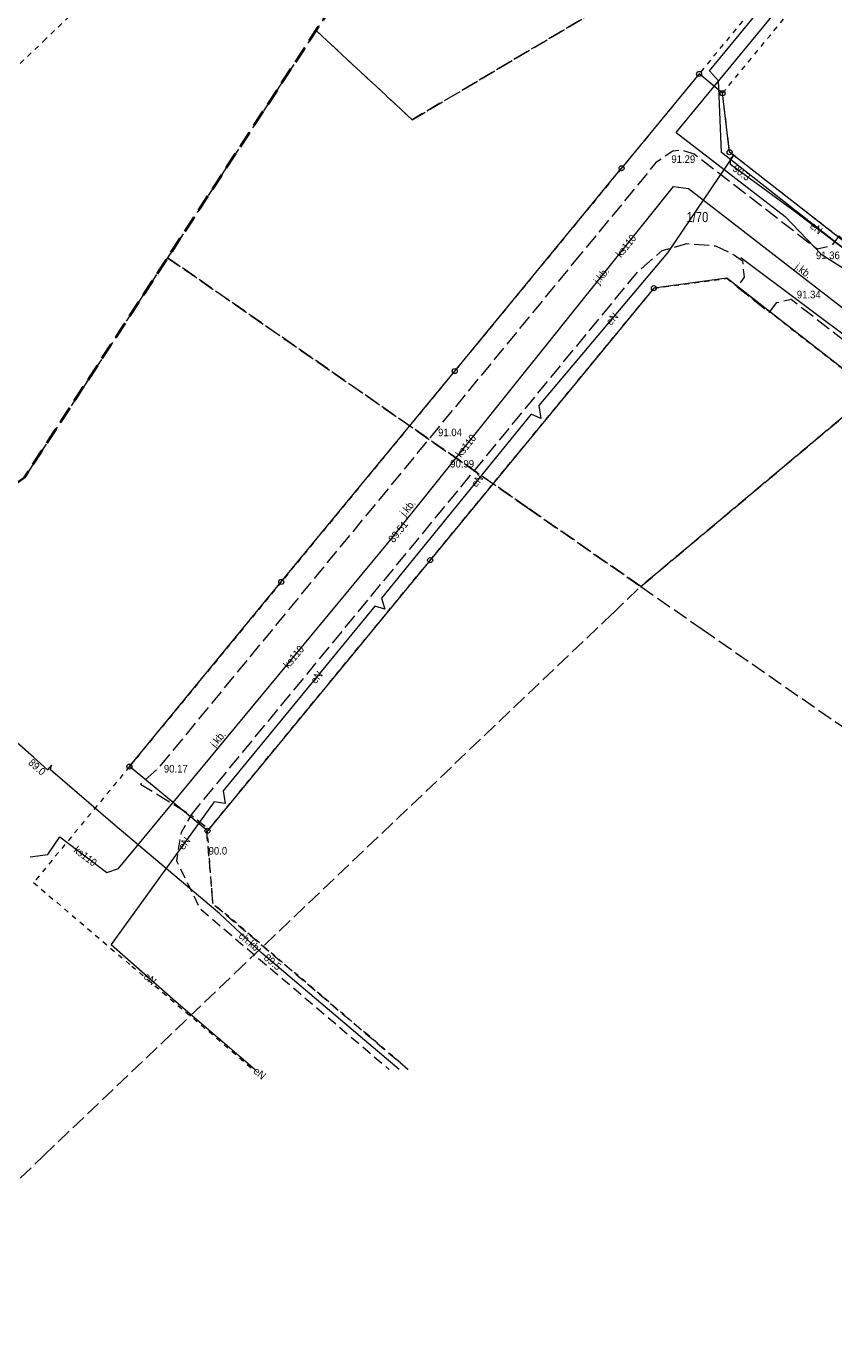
# Model space of a CAD drawing. Header units: metres. Extents: x 6540907 to 6541833, y 5893434 to 5894895.
# Tile 70 of 256: x 6540987 to 6541067, y 5893964 to 5894095. Entities that reach past the tile are written whole.
import ezdxf
from ezdxf.enums import TextEntityAlignment as Align

# ---------------------------------------------------------------- set-up
doc = ezdxf.new("R2010")
doc.units = ezdxf.units.M
doc.header["$MEASUREMENT"] = 0
for name, pattern in [('1.0_0.5', [1.5, 1, -0.5]), ('1.5_0.5', [2, 1.5, -0.5]), ('1.5_1.0', [2.5, 1.5, -1]), ('219-500', [0, 0]), ('egkk-500', [2, 1.5, -0.5]), ('egug-500', [1, 0.5, -0.5])]:
    doc.linetypes.add(name, pattern=pattern)
doc.layers.get('0').update_dxf_attribs({"color": 2, "linetype": 'CONTINUOUS', "lineweight": 5})
for name, color, linetype, lineweight in [('202-punkt graniczny', 251, 'CONTINUOUS', 9), ('203-punkt graniczny', 251, 'CONTINUOUS', 9), ('211-numer działki ewidencyjnej', 156, 'CONTINUOUS', 9), ('216-obręb ewidencyjny', 251, 'CONTINUOUS', 9), ('217-kontur klasyfikacyjny', 251, 'CONTINUOUS', 9), ('218-kontur użytku gruntowego', 251, 'CONTINUOUS', 9), ('219-działka ewidencyjna', 152, 'CONTINUOUS', 18), ('chodnik', 251, 'CONTINUOUS', 9), ('chodnik-Atr17', 251, 'CONTINUOUS', 9), ('jezdnia', 251, 'CONTINUOUS', 9), ('jezdnia-Atr17', 251, 'CONTINUOUS', 9), ('pikieta naturalna', 251, 'CONTINUOUS', 9), ('pikieta naturalna-Atr2', 251, 'CONTINUOUS', 9), ('pikieta sztuczna', 251, 'CONTINUOUS', 9), ('pikieta sztuczna-Atr2', 251, 'CONTINUOUS', 9), ('przewód elektroenergetyczny podziemny', 251, 'CONTINUOUS', 9), ('przewód elektroenergetyczny podziemny-Atr1', 251, 'CONTINUOUS', 9), ('przewód kanalizacyjny', 251, 'CONTINUOUS', 9), ('przewód kanalizacyjny-Atr1', 251, 'CONTINUOUS', 9), ('przewód wodociągowy', 251, 'CONTINUOUS', 9), ('rzędna', 251, 'CONTINUOUS', 9), ('rzędna-Atr2', 251, 'CONTINUOUS', 9)]:
    doc.layers.add(name, color=color, linetype=linetype, lineweight=lineweight)
doc.styles.get("Standard").update_dxf_attribs({"font": 'Arial', "width": 0.75})

# ---------------------------------------------------------------- blocks, each defined once
blk = doc.blocks.new('202')
at = {"color": 0, "linetype": 'Continuous', "lineweight": 0}
blk.add_circle((0, 0), 0.25, dxfattribs=at)
blk = doc.blocks.new('203')
at = {"linetype": 'Continuous', "lineweight": 0}
h = blk.add_hatch(color=0, dxfattribs=at)
edge = h.paths.add_edge_path()
edge.add_arc((0, 0), 0.045, 0, 360)
blk = doc.blocks.new('PW01')
at = {"linetype": 'Continuous', "lineweight": 13}
h = blk.add_hatch(color=0, dxfattribs=at)
edge = h.paths.add_edge_path()
edge.add_arc((0, 0), 0.045, 0, 360)

msp = doc.modelspace()

# ---------------------------------------------------------------- linework, layer by layer
at = {"layer": '216-obręb ewidencyjny', "linetype": '1.5_1.0', "lineweight": 35, "flags": 128}
for points in [[(6540907.06, 5893988), (6540917.97, 5893998.72), (6540919.14, 5894000.04), (6540986.55, 5894049.99), (6541000.71, 5894071.73), (6541018.98, 5894099.71), (6541073.42, 5894137.05), (6541168.23, 5894186.97), (6541196.88, 5894188.55), (6541244.66, 5894165.71), (6541308.83, 5894140.8), (6541372.49, 5894155.85), (6541415.18, 5894143.39), (6541528.91, 5894053.47), (6541669.76, 5893991.01), (6541682.61, 5893968.09)], [(6541682.61, 5893968.09), (6541669.76, 5893991.01), (6541528.91, 5894053.47), (6541415.18, 5894143.39), (6541372.49, 5894155.85), (6541308.83, 5894140.8), (6541244.66, 5894165.71), (6541196.88, 5894188.55), (6541168.23, 5894186.97), (6541073.42, 5894137.05), (6541018.98, 5894099.71), (6541000.71, 5894071.73), (6540986.55, 5894049.99), (6540919.14, 5894000.04), (6540917.97, 5893998.72), (6540907.06, 5893988)]]:
    msp.add_lwpolyline(points, dxfattribs=at)
at = {"layer": '217-kontur klasyfikacyjny', "linetype": 'egkk-500', "lineweight": 18, "flags": 128}
for points in [[(6541024.88, 5894085.37), (6541148.06, 5894158.38)], [(6541148.06, 5894158.38), (6541024.88, 5894085.37)], [(6541047.48, 5894039.21), (6541127.2, 5894106.1)], [(6541127.2, 5894106.1), (6541047.48, 5894039.21)], [(6541018.98, 5894099.71), (6541015.38, 5894094.2)], [(6541015.38, 5894094.2), (6541000.71, 5894071.73)], [(6541015.38, 5894094.2), (6541024.88, 5894085.37)], [(6541024.88, 5894085.37), (6541015.38, 5894094.2)], [(6541000.71, 5894071.73), (6540986.55, 5894049.99)], [(6541036.25, 5894047.03), (6541000.71, 5894071.73)], [(6541000.71, 5894071.73), (6541036.25, 5894047.03)], [(6541047.48, 5894039.21), (6541036.25, 5894047.03)], [(6541036.25, 5894047.03), (6541047.48, 5894039.21)], [(6541044.7, 5894036.56), (6541047.48, 5894039.21)], [(6541047.48, 5894039.21), (6541053.56, 5894034.98)], [(6541007.4, 5894001), (6541044.7, 5894036.56)], [(6541053.56, 5894034.98), (6541082.28, 5894015.02)], [(6540988.45, 5893982.92), (6541007.4, 5894001)], [(6540968.75, 5893964.14), (6540988.45, 5893982.92)]]:
    msp.add_lwpolyline(points, dxfattribs=at)
at = {"layer": '218-kontur użytku gruntowego', "linetype": 'egug-500', "lineweight": 18, "flags": 128}
for points in [[(6541082.28, 5894125.26), (6541053.24, 5894089.9)], [(6540988.45, 5894093.16), (6541007.4, 5894111.24)], [(6541055.56, 5894087.99), (6541068.7, 5894103.98)], [(6540968.75, 5894074.38), (6540988.45, 5894093.16)], [(6541053.24, 5894089.9), (6541045.58, 5894080.58)], [(6541056.26, 5894082.16), (6541055.56, 5894087.99)], [(6541072.63, 5894069.39), (6541056.26, 5894082.16)], [(6541045.58, 5894080.58), (6541029.09, 5894060.52)], [(6541026.66, 5894041.82), (6541048.78, 5894068.72)], [(6541048.78, 5894068.72), (6541055.98, 5894069.69)], [(6541055.98, 5894069.69), (6541068.79, 5894059.71)], [(6541029.09, 5894060.52), (6541011.94, 5894039.66)], [(6541004.65, 5894015.05), (6541026.66, 5894041.82)], [(6541011.94, 5894039.66), (6540996.93, 5894021.4)], [(6540996.93, 5894021.4), (6540987.46, 5894009.93)], [(6541005.18, 5894007.9), (6541004.65, 5894015.05)], [(6540987.46, 5894009.93), (6540997.16, 5894001.68)], [(6541020.45, 5893994.9), (6541005.18, 5894007.9)], [(6540997.16, 5894001.68), (6541009.16, 5893991.46)], [(6541024.49, 5893991.46), (6541020.45, 5893994.9)]]:
    msp.add_lwpolyline(points, dxfattribs=at)
at = {"layer": '219-działka ewidencyjna', "linetype": '219-500', "lineweight": 18, "flags": 128}
for points in [[(6541053.24, 5894089.9), (6541045.58, 5894080.58)], [(6541055.56, 5894087.99), (6541053.24, 5894089.9)], [(6541056.26, 5894082.16), (6541055.56, 5894087.99)], [(6541072.63, 5894069.39), (6541056.26, 5894082.16)], [(6541029.09, 5894060.52), (6541045.58, 5894080.58)], [(6541048.78, 5894068.72), (6541026.66, 5894041.82)], [(6541055.98, 5894069.69), (6541048.78, 5894068.72)], [(6541070.89, 5894058.07), (6541055.98, 5894069.69)], [(6541011.94, 5894039.66), (6541029.09, 5894060.52)], [(6541026.66, 5894041.82), (6541004.65, 5894015.05)], [(6540996.93, 5894021.4), (6541011.94, 5894039.66)], [(6541004.65, 5894015.05), (6540996.93, 5894021.4)]]:
    msp.add_lwpolyline(points, dxfattribs=at)
at = {"layer": 'chodnik', "linetype": '1.0_0.5', "lineweight": 18, "flags": 128}
msp.add_lwpolyline([(6541024.44, 5893991.46), (6541005.2, 5894007.81), (6541004.55, 5894015.36), (6541003.02, 5894016.61), (6541002.04, 5894014.89), (6541001.58, 5894012.1), (6541003.91, 5894007.36), (6541022.61, 5893991.46)], dxfattribs=at)
at = {"layer": 'jezdnia', "linetype": '1.5_0.5', "lineweight": 18, "flags": 128}
msp.add_lwpolyline([(6541041.53, 5894072.07), (6541026.95, 5894054.31), (6540999.72, 5894021.17), (6540998.02, 5894019.68), (6541003.02, 5894016.61), (6541031.39, 5894051.11), (6541047.22, 5894070.39), (6541049.6, 5894072.45), (6541052.04, 5894073.13), (6541054.87, 5894072.91), (6541056.75, 5894071.99), (6541057.52, 5894071.42), (6541057.7, 5894069.79), (6541057.11, 5894069.01), (6541056.99, 5894068.87), (6541060.19, 5894066.32), (6541060.31, 5894066.49), (6541060.94, 5894067.3), (6541062.33, 5894067.63), (6541074.79, 5894057.92), (6541075, 5894056.33), (6541074.34, 5894055.51), (6541074.29, 5894055.42), (6541077.44, 5894052.95), (6541077.51, 5894053.05), (6541078.15, 5894053.87), (6541079.73, 5894054.07), (6541101.76, 5894036.9), (6541101.27, 5894034.63), (6541104.4, 5894032.17), (6541106.49, 5894033.21), (6541114.53, 5894026.91), (6541114.7, 5894025.32), (6541114.13, 5894024.57), (6541113.94, 5894024.31), (6541116.94, 5894022.01), (6541117.72, 5894023.01), (6541119.19, 5894023.27), (6541132.93, 5894012.57), (6541136.26, 5894016.9), (6541119.41, 5894030.05), (6541119.25, 5894031.66), (6541119.99, 5894032.67), (6541116.78, 5894035.26), (6541116.67, 5894035.09), (6541115.98, 5894034.21), (6541114.43, 5894033.96), (6541098.67, 5894046.25), (6541098.56, 5894047.77), (6541099.26, 5894048.67), (6541095.92, 5894051.26), (6541095.79, 5894051.1), (6541095.23, 5894050.4), (6541093.61, 5894050.19), (6541077.83, 5894062.51), (6541077.71, 5894064.02), (6541078.32, 5894064.86), (6541078.37, 5894064.93), (6541074.62, 5894067.89), (6541074.55, 5894067.81), (6541073.93, 5894066.99), (6541072.48, 5894066.66), (6541069.72, 5894068.8), (6541069.69, 5894070.25), (6541070.33, 5894071.11), (6541070.38, 5894071.16), (6541067.05, 5894073.85), (6541066.96, 5894073.73), (6541066.32, 5894072.9), (6541064.91, 5894072.57), (6541052.77, 5894081.97), (6541051.51, 5894082.35), (6541050.65, 5894082.28), (6541048.98, 5894081.13)], close=True, dxfattribs=at)
at = {"layer": 'przewód elektroenergetyczny podziemny', "linetype": 'Continuous', "lineweight": 18, "flags": 128}
for points in [[(6541072.67, 5894069.62), (6541072.26, 5894068.91), (6541055.45, 5894082.15), (6541055.18, 5894088.53), (6541055.15, 5894089.23), (6541054.28, 5894090.22), (6541069.58, 5894108.83), (6541083.36, 5894125.34), (6541055.67, 5894144.77), (6541038.81, 5894156.53), (6541031.44, 5894160.89), (6541029.78, 5894162.03), (6541014.23, 5894173.45), (6541030.59, 5894190.21), (6541028.76, 5894192.2), (6541026.19, 5894195), (6541020.78, 5894200.87)], [(6541056.6, 5894081.8), (6541050.12, 5894072.2), (6541037.41, 5894057.1), (6541037.6, 5894055.84), (6541036.63, 5894056.25), (6541021.86, 5894038.05), (6541022.19, 5894036.96), (6541021.2, 5894037.26), (6541006.19, 5894019), (6541006.41, 5894017.76), (6541005.31, 5894017.93), (6540995.14, 5894003.81), (6541001.53, 5893998.16), (6541009.36, 5893991.46)], [(6541071.98, 5894069.2), (6541062.73, 5894076.26), (6541056.34, 5894080.94), (6541056.35, 5894081.48), (6541056.6, 5894081.8)], [(6541023.59, 5893991.46), (6541020.59, 5893994), (6541010.03, 5894002.97), (6541005.87, 5894006.84), (6540995.3, 5894015.78), (6540989.13, 5894021.1), (6540989.24, 5894021.53), (6540988.85, 5894021.08), (6540987.45, 5894022.33), (6540979.34, 5894029.43), (6540966.56, 5894040.37), (6540960.88, 5894033.69), (6540960.28, 5894033.01)]]:
    msp.add_lwpolyline(points, dxfattribs=at)
at = {"layer": 'przewód kanalizacyjny', "linetype": 'Continuous', "lineweight": 18, "flags": 128}
for points in [[(6540987.13, 5894012.49), (6540988.87, 5894012.71), (6540990.07, 5894014.46), (6540994.71, 5894010.94), (6540995.86, 5894011.34), (6541022.49, 5894043.5), (6541050.71, 5894078.77), (6541052.2, 5894078.57), (6541077.6, 5894058.88), (6541117.04, 5894028.2), (6541118.91, 5894027.7), (6541144.72, 5894007.8), (6541146.02, 5894007.73), (6541152.79, 5894016.62), (6541183.85, 5894037.57)], [(6541057.38, 5894071.75), (6541098.79, 5894040.72), (6541114.46, 5894028.47), (6541134.19, 5894013.16), (6541145.28, 5894008.61)]]:
    msp.add_lwpolyline(points, dxfattribs=at)
at = {"layer": 'przewód wodociągowy', "linetype": 'Continuous', "lineweight": 18, "flags": 128}
for points in [[(6541050.97, 5894084.12), (6541068.68, 5894105.62), (6541077.33, 5894116.38), (6541081.45, 5894121.35), (6541084.92, 5894125.86), (6541052.87, 5894148.92), (6541011.16, 5894177.11)], [(6541050.97, 5894084.12), (6541061.75, 5894075.82), (6541065.32, 5894072.08), (6541073.65, 5894066.79), (6541078.17, 5894063.4), (6541085, 5894058.09), (6541090.1, 5894053.54), (6541107.98, 5894039.46), (6541112.21, 5894036.27), (6541123.17, 5894027.64), (6541144.62, 5894011.15), (6541144.87, 5894010.68)]]:
    msp.add_lwpolyline(points, dxfattribs=at)

# ---------------------------------------------------------------- block references
at = {"layer": '202-punkt graniczny', "linetype": 'Continuous', "lineweight": 18}
for p in [(6541053.24, 5894089.9), (6541055.56, 5894087.99), (6541056.26, 5894082.16), (6541045.58, 5894080.58), (6541048.78, 5894068.72), (6541029.09, 5894060.52), (6541026.66, 5894041.82), (6541011.94, 5894039.66), (6540996.93, 5894021.4), (6541004.65, 5894015.05)]:
    msp.add_blockref('202', p, dxfattribs=at)
at = {"layer": '203-punkt graniczny', "linetype": 'Continuous', "lineweight": 18}
msp.add_blockref('203', (6541055.98, 5894069.69), dxfattribs=at)
at = {"layer": 'pikieta naturalna', "linetype": 'Continuous', "lineweight": 13}
msp.add_blockref('PW01', (6541004.76, 5894012.7), dxfattribs=at)
at = {"layer": 'pikieta sztuczna', "linetype": 'Continuous', "lineweight": 13}
for p in [(6541052.77, 5894081.97), (6541064.91, 5894072.57), (6541062.33, 5894067.63), (6541026.95, 5894054.31), (6541031.39, 5894051.11), (6540999.72, 5894021.17)]:
    msp.add_blockref('PW01', p, dxfattribs=at)
at = {"layer": 'rzędna', "linetype": 'Continuous', "lineweight": 18}
for p in [(6541056.34, 5894080.94), (6541022.49, 5894043.5), (6540988.85, 5894021.08), (6541010.03, 5894002.97)]:
    msp.add_blockref('PW01', p, dxfattribs=at)

# ---------------------------------------------------------------- texts
at = {"layer": '211-numer działki ewidencyjnej', "linetype": 'Continuous', "lineweight": 18, "width": 0.79}
msp.add_text('1/70', height=1, dxfattribs=at).set_placement((6541052, 5894076.25), align=Align.TOP_LEFT)
at = {"layer": 'chodnik-Atr17', "width": 0.9}
msp.add_text('ch.kb.', height=0.75, rotation=319.627, dxfattribs=at).set_placement((6541007.66, 5894004.56))
msp.add_text('ch.kb.', height=0.75, rotation=319.627, dxfattribs=at).set_placement((6541007.66, 5894004.56))
at = {"layer": 'jezdnia-Atr17', "width": 0.9}
for rotation, p in [(50.612, (6541043.32, 5894069.05)), (322.25, (6541062.64, 5894070.68)), (50.569, (6541024.18, 5894046.09)), (50.569, (6541005.42, 5894023.23))]:
    msp.add_text('j.kb.', height=0.75, rotation=rotation, dxfattribs=at).set_placement(p)
at = {"layer": 'pikieta naturalna-Atr2', "width": 0.9}
msp.add_text('90.0', height=0.75, dxfattribs=at).set_placement((6541004.76, 5894012.7))
at = {"layer": 'pikieta sztuczna-Atr2', "width": 0.9}
for s, p in [('91.29', (6541050.5, 5894081.1)), ('91.36', (6541064.79, 5894071.59)), ('91.34', (6541062.9, 5894067.71)), ('91.04', (6541027.44, 5894054.08)), ('90.99', (6541028.64, 5894050.98)), ('90.17', (6541000.34, 5894020.82))]:
    msp.add_text(s, height=0.75, dxfattribs=at).set_placement(p)
at = {"layer": 'przewód elektroenergetyczny podziemny-Atr1', "width": 0.9}
for rotation, p in [(322.648, (6541064.35, 5894075.03)), (49.912, (6541044.25, 5894065.22)), (49.912, (6541044.25, 5894065.22)), (50.939, (6541030.92, 5894049.21)), (50.939, (6541030.92, 5894049.21)), (50.58, (6541015.05, 5894029.77)), (50.58, (6541015.05, 5894029.77)), (54.237, (6541001.99, 5894013.32)), (54.237, (6541001.99, 5894013.32)), (318.517, (6540998.52, 5894000.82)), (318.517, (6540998.52, 5894000.82)), (319.461, (6541009.35, 5893991.47)), (319.461, (6541009.35, 5893991.47))]:
    msp.add_text('eN', height=0.75, rotation=rotation, dxfattribs=at).set_placement(p, align=Align.MIDDLE_LEFT)
at = {"layer": 'przewód kanalizacyjny-Atr1', "width": 0.9}
for rotation, p in [(51.336, (6541045.23, 5894071.92)), (51.336, (6541029.41, 5894052.15)), (50.374, (6541012.37, 5894031.28)), (322.815, (6540991.58, 5894013.31))]:
    msp.add_text('ks110', height=0.75, rotation=rotation, dxfattribs=at).set_placement(p, align=Align.MIDDLE_LEFT)
at = {"layer": 'rzędna-Atr2', "width": 0.9}
for s, rotation, p in [('90.3', 323.781, (6541056.7, 5894080.68)), ('89.0', 318.24, (6540987.12, 5894021.97)), ('89.5', 319.655, (6541010.39, 5894002.67))]:
    msp.add_text(s, height=0.75, rotation=rotation, dxfattribs=at).set_placement(p, align=Align.MIDDLE_LEFT)
msp.add_text('89.51', height=0.75, rotation=51.336, dxfattribs=at).set_placement((6541023.05, 5894043.48))

doc.saveas('drawing.dxf')
